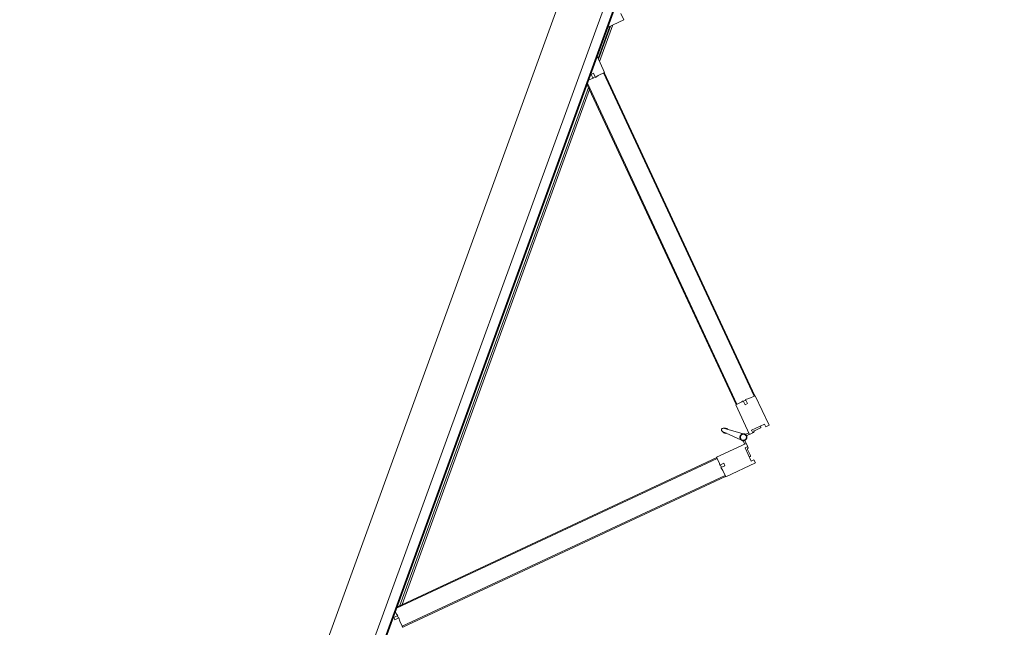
# Model space of a CAD drawing. Header units: inches. Extents: x 424 to 2043, y -237 to 445.
# Tile 134 of 256: x 544.39 to 546.68, y 63.42 to 64.84. Entities that reach past the tile are written whole.
import ezdxf

# ---------------------------------------------------------------- set-up
doc = ezdxf.new("R2010")
doc.units = ezdxf.units.IN
doc.header["$MEASUREMENT"] = 0
doc.layers.add('A-DOOR', color=31, linetype='Continuous', lineweight=9)
doc.styles.get("Standard").update_dxf_attribs({"font": 'arial.ttf'})
doc.dimstyles.new('ISO-25', dxfattribs={"dimtxt": 1.2, "dimasz": 0.5, "dimexe": 0.8, "dimexo": 50, "dimtad": 1, "dimtoh": 1, "dimdec": 1, "dimdsep": 46, "dimtxsty": 'Standard', "dimblk": 'ARCHTICK', "dimcen": 2.5, "dimadec": 0, "dimazin": 0, "dimtfac": 1, "dimtdec": 1, "dimtmove": 0, "dimatfit": 3, "dimldrblk": 'ARCHTICK', "dimfxl": 1, "dimfxlon": 1, "dimarcsym": 0})

# ---------------------------------------------------------------- blocks, each defined once
blk = doc.blocks.new('5-panel_Bi-fold_external_door_10806 - Type 1-V1-زیرزمین')
at = {"layer": 'A-DOOR'}
for p, q in [((-0.1205, 0.6949), (-0.1742, 0.6412)), ((-0.1148, 0.6893), (-0.1205, 0.6949)), ((-0.1198, 0.6843), (-0.1148, 0.6893)), ((-0.0274, 0.6949), (-0.033, 0.6893)), ((-0.033, 0.6893), (-0.0281, 0.6843)), ((0.0264, 0.6412), (-0.0274, 0.6949)), ((-0.0957, 0.6603), (-0.1198, 0.6843)), ((-0.1103, 0.6784), (-0.112, 0.6766)), ((-0.1103, 0.6784), (-0.112, 0.6766)), ((-0.1103, 0.6784), (-0.112, 0.6766)), ((-0.097, 0.6673), (-0.1081, 0.6784)), ((-0.0908, 0.6653), (-0.0957, 0.6603)), ((-0.0909, 0.6651), (-0.0924, 0.6665)), ((-0.0851, 0.6596), (-0.0908, 0.6653)), ((-0.0571, 0.6653), (-0.0627, 0.6596)), ((-0.0521, 0.6603), (-0.0571, 0.6653)), ((-0.0554, 0.6665), (-0.0569, 0.6651)), ((-0.0281, 0.6843), (-0.0521, 0.6603)), ((-0.0397, 0.6784), (-0.0508, 0.6673)), ((-0.0358, 0.6766), (-0.0376, 0.6784)), ((-0.0358, 0.6766), (-0.0376, 0.6784)), ((-0.0358, 0.6766), (-0.0376, 0.6784)), ((-0.1389, 0.6058), (-0.0851, 0.6596)), ((-0.0879, 0.6568), (-0.0837, 0.6525)), ((-0.0797, 0.6539), (-0.0853, 0.6594)), ((-0.0812, 0.645), (-0.0779, 0.598)), ((-0.0699, 0.598), (-0.0666, 0.645)), ((-0.0625, 0.6594), (-0.0681, 0.6539)), ((-0.0674, 0.6531), (-0.0676, 0.6533)), ((-0.0674, 0.6531), (-0.0676, 0.6533)), ((-0.0674, 0.6531), (-0.0676, 0.6533)), ((-0.0674, 0.6531), (-0.0676, 0.6533)), ((-0.0674, 0.6531), (-0.0676, 0.6533)), ((-0.0674, 0.6531), (-0.0676, 0.6533)), ((-0.0674, 0.6531), (-0.0676, 0.6533)), ((-0.0674, 0.6531), (-0.0676, 0.6533)), ((-0.0674, 0.6531), (-0.0676, 0.6533)), ((-0.0642, 0.6525), (-0.0599, 0.6568)), ((-0.0627, 0.6596), (-0.009, 0.6058)), ((-0.7598, 0.0542), (-0.1735, 0.6405)), ((-0.7584, 0.0527), (-0.1721, 0.6391)), ((-0.1742, 0.6412), (-0.1627, 0.6297)), ((-0.1735, 0.6405), (-0.1721, 0.6391)), ((-0.1627, 0.6297), (-0.158, 0.6231)), ((-0.158, 0.6231), (-0.1507, 0.6304)), ((-0.1571, 0.6241), (-0.1528, 0.6198)), ((-0.1464, 0.6262), (-0.1536, 0.6191)), ((-0.1536, 0.6191), (-0.15, 0.617)), ((-0.1507, 0.6304), (-0.1464, 0.6262)), ((-0.0014, 0.6262), (0.0029, 0.6304)), ((0.0057, 0.6191), (-0.0014, 0.6262)), ((0.0022, 0.617), (0.0057, 0.6191)), ((0.0029, 0.6304), (0.0102, 0.6231)), ((0.005, 0.6198), (0.0092, 0.6241)), ((0.0102, 0.6231), (0.0148, 0.6297)), ((0.0148, 0.6297), (0.0264, 0.6412)), ((0.0243, 0.6391), (0.0257, 0.6405)), ((0.0243, 0.6391), (0.6106, 0.0527)), ((0.0257, 0.6405), (0.612, 0.0542)), ((-0.7235, 0.0255), (-0.141, 0.608)), ((-0.7207, 0.0255), (-0.1396, 0.6066)), ((-0.15, 0.617), (-0.1389, 0.6058)), ((-0.141, 0.608), (-0.1396, 0.6066)), ((-0.0796, 0.6023), (-0.0777, 0.597)), ((-0.0796, 0.6023), (-0.0779, 0.598)), ((-0.0777, 0.597), (-0.0796, 0.6023)), ((-0.0777, 0.597), (-0.0778, 0.5974)), ((-0.0701, 0.597), (-0.0683, 0.6023)), ((-0.0683, 0.6023), (-0.0701, 0.597)), ((-0.0701, 0.597), (-0.07, 0.5974)), ((-0.0683, 0.6023), (-0.0699, 0.598)), ((-0.009, 0.6058), (0.0022, 0.617)), ((-0.0083, 0.6066), (-0.0069, 0.608)), ((-0.0083, 0.6066), (0.5728, 0.0255)), ((-0.0069, 0.608), (0.5757, 0.0255)), ((-0.8905, 0.0549), (-0.902, 0.0433)), ((-0.861, 0.0255), (-0.8905, 0.0549)), ((-0.7605, 0.0549), (-0.7899, 0.0255)), ((-0.749, 0.0433), (-0.7605, 0.0549)), ((-0.7584, 0.0527), (-0.7598, 0.0542)), ((0.6127, 0.0549), (0.6012, 0.0433)), ((0.612, 0.0542), (0.6106, 0.0527)), ((2.581, 0.0259), (-2.331, 0.0259)), ((2.581, 0.0237), (-2.331, 0.0237)), ((-0.7803, 0.0351), (-0.8707, 0.0351)), ((-0.8667, 0.0311), (-0.7843, 0.0311)), ((-0.788, 0.0296), (-0.863, 0.0296)), ((-0.7498, 0.0314), (-0.7424, 0.0387)), ((-0.7455, 0.0271), (-0.7498, 0.0314)), ((-0.7424, 0.0387), (-0.749, 0.0433)), ((-0.7384, 0.0342), (-0.7455, 0.0271)), ((-0.7391, 0.0335), (-0.7434, 0.0377)), ((-0.7363, 0.0307), (-0.7384, 0.0342)), ((-0.7311, 0.0255), (-0.7363, 0.0307)), ((-0.715, 0.0311), (0.5672, 0.0311)), ((0.5632, 0.0351), (-0.711, 0.0351)), ((0.5885, 0.0307), (0.5833, 0.0255)), ((0.5906, 0.0342), (0.5885, 0.0307)), ((0.5977, 0.0271), (0.5906, 0.0342)), ((0.5956, 0.0377), (0.5913, 0.0335)), ((0.6012, 0.0433), (0.5946, 0.0387)), ((0.5946, 0.0387), (0.6019, 0.0314)), ((0.6019, 0.0314), (0.5977, 0.0271)), ((-2.331, 0.0016), (2.581, 0.0016)), ((-2.331, -0.1), (2.581, -0.1))]:
    blk.add_line(p, q, dxfattribs=at)
at = {"layer": 'A-DOOR', "flags": 128}
for points in [[(-0.0739, 0.6563), (-0.0742, 0.6563), (-0.0746, 0.6563), (-0.0749, 0.6563), (-0.0752, 0.6562), (-0.0755, 0.6562), (-0.0758, 0.6561), (-0.0761, 0.656), (-0.0764, 0.6559), (-0.0767, 0.6558), (-0.077, 0.6557), (-0.0773, 0.6556), (-0.0776, 0.6554), (-0.0779, 0.6553), (-0.0782, 0.6551), (-0.0784, 0.6549), (-0.0787, 0.6548), (-0.0789, 0.6546), (-0.0792, 0.6544), (-0.0794, 0.6541), (-0.0797, 0.6539), (-0.0799, 0.6537), (-0.0801, 0.6534), (-0.0803, 0.6532), (-0.0805, 0.6529), (-0.0806, 0.6527), (-0.0808, 0.6524), (-0.081, 0.6521), (-0.0811, 0.6518), (-0.0812, 0.6515), (-0.0814, 0.6512), (-0.0815, 0.6509), (-0.0816, 0.6506), (-0.0817, 0.6503), (-0.0817, 0.65), (-0.0818, 0.6497), (-0.0818, 0.6494), (-0.0819, 0.6491), (-0.0819, 0.6487), (-0.0819, 0.6484), (-0.0819, 0.6481), (-0.0819, 0.6478), (-0.0819, 0.6475), (-0.0818, 0.6472), (-0.0818, 0.6468), (-0.0817, 0.6465), (-0.0816, 0.6462), (-0.0815, 0.6459), (-0.0814, 0.6456), (-0.0813, 0.6453), (-0.0812, 0.645), (-0.0811, 0.6447), (-0.0809, 0.6444), (-0.0807, 0.6442), (-0.0806, 0.6439), (-0.0804, 0.6436), (-0.0802, 0.6434), (-0.08, 0.6431), (-0.0798, 0.6429), (-0.0796, 0.6427), (-0.0793, 0.6424), (-0.0791, 0.6422), (-0.0788, 0.642), (-0.0786, 0.6418), (-0.0783, 0.6417), (-0.078, 0.6415), (-0.0778, 0.6413), (-0.0775, 0.6412), (-0.0772, 0.641)], [(-0.0739, 0.6563), (-0.0742, 0.6563), (-0.0746, 0.6563), (-0.0749, 0.6563), (-0.0752, 0.6562), (-0.0755, 0.6562), (-0.0758, 0.6561), (-0.0761, 0.656), (-0.0764, 0.6559), (-0.0767, 0.6558), (-0.077, 0.6557), (-0.0773, 0.6556), (-0.0776, 0.6554), (-0.0779, 0.6553), (-0.0782, 0.6551), (-0.0784, 0.6549), (-0.0787, 0.6548), (-0.0789, 0.6546), (-0.0792, 0.6544), (-0.0794, 0.6541), (-0.0797, 0.6539), (-0.0799, 0.6537), (-0.0801, 0.6534), (-0.0803, 0.6532), (-0.0805, 0.6529), (-0.0806, 0.6527), (-0.0808, 0.6524), (-0.081, 0.6521), (-0.0811, 0.6518), (-0.0812, 0.6515), (-0.0814, 0.6512), (-0.0815, 0.6509), (-0.0816, 0.6506), (-0.0817, 0.6503), (-0.0817, 0.65), (-0.0818, 0.6497), (-0.0818, 0.6494), (-0.0819, 0.6491), (-0.0819, 0.6487), (-0.0819, 0.6484), (-0.0819, 0.6481), (-0.0819, 0.6478), (-0.0819, 0.6475), (-0.0818, 0.6472), (-0.0818, 0.6468), (-0.0817, 0.6465), (-0.0816, 0.6462), (-0.0815, 0.6459), (-0.0814, 0.6456), (-0.0813, 0.6453), (-0.0812, 0.645), (-0.0811, 0.6447), (-0.0809, 0.6444), (-0.0807, 0.6442), (-0.0806, 0.6439), (-0.0804, 0.6436), (-0.0802, 0.6434), (-0.08, 0.6431), (-0.0798, 0.6429), (-0.0796, 0.6427), (-0.0793, 0.6424), (-0.0791, 0.6422), (-0.0788, 0.642), (-0.0786, 0.6418), (-0.0783, 0.6417), (-0.078, 0.6415), (-0.0778, 0.6413), (-0.0775, 0.6412), (-0.0772, 0.641), (-0.0769, 0.6409), (-0.0766, 0.6408), (-0.0763, 0.6407), (-0.076, 0.6406), (-0.0757, 0.6405), (-0.0754, 0.6405), (-0.075, 0.6404), (-0.0747, 0.6404), (-0.0744, 0.6404), (-0.0741, 0.6403), (-0.0739, 0.6403)], [(-0.0739, 0.6563), (-0.0742, 0.6563), (-0.0746, 0.6563), (-0.0749, 0.6563), (-0.0752, 0.6562), (-0.0755, 0.6562), (-0.0758, 0.6561), (-0.0761, 0.656), (-0.0764, 0.6559), (-0.0767, 0.6558), (-0.077, 0.6557), (-0.0773, 0.6556), (-0.0776, 0.6554), (-0.0779, 0.6553), (-0.0782, 0.6551), (-0.0784, 0.6549), (-0.0787, 0.6548), (-0.0789, 0.6546), (-0.0792, 0.6544), (-0.0794, 0.6541), (-0.0797, 0.6539), (-0.0799, 0.6537), (-0.0801, 0.6534), (-0.0803, 0.6532), (-0.0805, 0.6529), (-0.0806, 0.6527), (-0.0808, 0.6524), (-0.081, 0.6521), (-0.0811, 0.6518), (-0.0812, 0.6515), (-0.0814, 0.6512), (-0.0815, 0.6509), (-0.0816, 0.6506), (-0.0817, 0.6503), (-0.0817, 0.65), (-0.0818, 0.6497), (-0.0818, 0.6494), (-0.0819, 0.6491), (-0.0819, 0.6487), (-0.0819, 0.6484), (-0.0819, 0.6481), (-0.0819, 0.6478), (-0.0819, 0.6475), (-0.0818, 0.6472), (-0.0818, 0.6468), (-0.0817, 0.6465), (-0.0816, 0.6462), (-0.0815, 0.6459), (-0.0814, 0.6456), (-0.0813, 0.6453), (-0.0812, 0.645), (-0.0811, 0.6447), (-0.0809, 0.6444), (-0.0807, 0.6442), (-0.0806, 0.6439), (-0.0804, 0.6436), (-0.0802, 0.6434), (-0.08, 0.6431), (-0.0798, 0.6429), (-0.0796, 0.6427), (-0.0793, 0.6424), (-0.0791, 0.6422), (-0.0788, 0.642), (-0.0786, 0.6418), (-0.0783, 0.6417), (-0.078, 0.6415), (-0.0778, 0.6413), (-0.0775, 0.6412), (-0.0772, 0.641)], [(-0.0739, 0.6563), (-0.0742, 0.6563), (-0.0746, 0.6563), (-0.0749, 0.6563), (-0.0752, 0.6562), (-0.0755, 0.6562), (-0.0758, 0.6561), (-0.0761, 0.656), (-0.0764, 0.6559), (-0.0767, 0.6558), (-0.077, 0.6557), (-0.0773, 0.6556), (-0.0776, 0.6554), (-0.0779, 0.6553), (-0.0782, 0.6551), (-0.0784, 0.6549), (-0.0787, 0.6548), (-0.0789, 0.6546), (-0.0792, 0.6544), (-0.0794, 0.6541), (-0.0797, 0.6539), (-0.0799, 0.6537), (-0.0801, 0.6534), (-0.0803, 0.6532), (-0.0805, 0.6529), (-0.0806, 0.6527), (-0.0808, 0.6524), (-0.081, 0.6521), (-0.0811, 0.6518), (-0.0812, 0.6515), (-0.0814, 0.6512), (-0.0815, 0.6509), (-0.0816, 0.6506), (-0.0817, 0.6503), (-0.0817, 0.65), (-0.0818, 0.6497), (-0.0818, 0.6494), (-0.0819, 0.6491), (-0.0819, 0.6487), (-0.0819, 0.6484), (-0.0819, 0.6481), (-0.0819, 0.6478), (-0.0819, 0.6475), (-0.0818, 0.6472), (-0.0818, 0.6468), (-0.0817, 0.6465), (-0.0816, 0.6462), (-0.0815, 0.6459), (-0.0814, 0.6456), (-0.0813, 0.6453), (-0.0812, 0.645), (-0.0811, 0.6447), (-0.0809, 0.6444), (-0.0807, 0.6442), (-0.0806, 0.6439), (-0.0804, 0.6436), (-0.0802, 0.6434), (-0.08, 0.6431), (-0.0798, 0.6429), (-0.0796, 0.6427), (-0.0793, 0.6424), (-0.0791, 0.6422), (-0.0788, 0.642), (-0.0786, 0.6418), (-0.0783, 0.6417), (-0.078, 0.6415), (-0.0778, 0.6413), (-0.0775, 0.6412), (-0.0772, 0.641)], [(-0.0739, 0.6563), (-0.0742, 0.6563), (-0.0746, 0.6563), (-0.0749, 0.6563), (-0.0752, 0.6562), (-0.0755, 0.6562), (-0.0758, 0.6561), (-0.0761, 0.656), (-0.0764, 0.6559), (-0.0767, 0.6558), (-0.077, 0.6557), (-0.0773, 0.6556), (-0.0776, 0.6554), (-0.0779, 0.6553), (-0.0782, 0.6551), (-0.0784, 0.6549), (-0.0787, 0.6548), (-0.0789, 0.6546), (-0.0792, 0.6544), (-0.0794, 0.6541), (-0.0797, 0.6539), (-0.0799, 0.6537), (-0.0801, 0.6534), (-0.0803, 0.6532), (-0.0805, 0.6529), (-0.0806, 0.6527), (-0.0808, 0.6524), (-0.081, 0.6521), (-0.0811, 0.6518), (-0.0812, 0.6515), (-0.0814, 0.6512), (-0.0815, 0.6509), (-0.0816, 0.6506), (-0.0817, 0.6503), (-0.0817, 0.65), (-0.0818, 0.6497), (-0.0818, 0.6494), (-0.0819, 0.6491), (-0.0819, 0.6487), (-0.0819, 0.6484), (-0.0819, 0.6481), (-0.0819, 0.6478), (-0.0819, 0.6475), (-0.0818, 0.6472), (-0.0818, 0.6468), (-0.0817, 0.6465), (-0.0816, 0.6462), (-0.0815, 0.6459), (-0.0814, 0.6456), (-0.0813, 0.6453), (-0.0812, 0.645), (-0.0811, 0.6447), (-0.0809, 0.6444), (-0.0807, 0.6442), (-0.0806, 0.6439), (-0.0804, 0.6436), (-0.0802, 0.6434), (-0.08, 0.6431), (-0.0798, 0.6429), (-0.0796, 0.6427), (-0.0793, 0.6424), (-0.0791, 0.6422), (-0.0788, 0.642), (-0.0786, 0.6418), (-0.0783, 0.6417), (-0.078, 0.6415), (-0.0778, 0.6413), (-0.0775, 0.6412), (-0.0772, 0.641)], [(-0.0808, 0.6524), (-0.081, 0.6521), (-0.0811, 0.6518), (-0.0812, 0.6515), (-0.0814, 0.6512), (-0.0815, 0.6509), (-0.0816, 0.6506), (-0.0817, 0.6503), (-0.0817, 0.65), (-0.0818, 0.6497), (-0.0818, 0.6494), (-0.0819, 0.6491), (-0.0819, 0.6487), (-0.0819, 0.6484), (-0.0819, 0.6481), (-0.0819, 0.6478), (-0.0819, 0.6475), (-0.0818, 0.6472), (-0.0818, 0.6468), (-0.0817, 0.6465), (-0.0816, 0.6462), (-0.0815, 0.6459), (-0.0814, 0.6456), (-0.0813, 0.6453)], [(-0.081, 0.6521), (-0.0811, 0.6518), (-0.0812, 0.6515), (-0.0814, 0.6512), (-0.0815, 0.6509), (-0.0816, 0.6506), (-0.0817, 0.6503), (-0.0817, 0.65), (-0.0818, 0.6497), (-0.0818, 0.6494), (-0.0819, 0.6491), (-0.0819, 0.6487), (-0.0819, 0.6484), (-0.0819, 0.6481), (-0.0819, 0.6478), (-0.0819, 0.6475), (-0.0818, 0.6472), (-0.0818, 0.6468), (-0.0817, 0.6465), (-0.0816, 0.6462), (-0.0815, 0.6459), (-0.0814, 0.6456), (-0.0813, 0.6453)], [(-0.081, 0.6521), (-0.0811, 0.6518), (-0.0812, 0.6515), (-0.0814, 0.6512), (-0.0815, 0.6509), (-0.0816, 0.6506), (-0.0817, 0.6503), (-0.0817, 0.65), (-0.0818, 0.6497), (-0.0818, 0.6494), (-0.0819, 0.6491), (-0.0819, 0.6487), (-0.0819, 0.6484), (-0.0819, 0.6481), (-0.0819, 0.6478), (-0.0819, 0.6475), (-0.0818, 0.6472), (-0.0818, 0.6468), (-0.0817, 0.6465), (-0.0816, 0.6462), (-0.0815, 0.6459), (-0.0814, 0.6456), (-0.0813, 0.6453)], [(-0.081, 0.6521), (-0.0811, 0.6518), (-0.0812, 0.6515), (-0.0814, 0.6512), (-0.0815, 0.6509), (-0.0816, 0.6506), (-0.0817, 0.6503), (-0.0817, 0.65), (-0.0818, 0.6497), (-0.0818, 0.6494), (-0.0819, 0.6491), (-0.0819, 0.6487), (-0.0819, 0.6484), (-0.0819, 0.6481), (-0.0819, 0.6478), (-0.0819, 0.6475), (-0.0818, 0.6472), (-0.0818, 0.6468), (-0.0817, 0.6465), (-0.0816, 0.6462), (-0.0815, 0.6459), (-0.0814, 0.6456), (-0.0813, 0.6453)], [(-0.081, 0.6521), (-0.0811, 0.6518), (-0.0812, 0.6515), (-0.0814, 0.6512), (-0.0815, 0.6509), (-0.0816, 0.6506), (-0.0817, 0.6503), (-0.0817, 0.65), (-0.0818, 0.6497), (-0.0818, 0.6494), (-0.0819, 0.6491), (-0.0819, 0.6487), (-0.0819, 0.6484), (-0.0819, 0.6481), (-0.0819, 0.6478), (-0.0819, 0.6475), (-0.0818, 0.6472), (-0.0818, 0.6468), (-0.0817, 0.6465), (-0.0816, 0.6462), (-0.0815, 0.6459), (-0.0814, 0.6456), (-0.0813, 0.6453)], [(-0.081, 0.6521), (-0.0811, 0.6518), (-0.0812, 0.6515), (-0.0814, 0.6512), (-0.0815, 0.6509), (-0.0816, 0.6506), (-0.0817, 0.6503), (-0.0817, 0.65), (-0.0818, 0.6497), (-0.0818, 0.6494), (-0.0819, 0.6491), (-0.0819, 0.6487), (-0.0819, 0.6484), (-0.0819, 0.6481), (-0.0819, 0.6478), (-0.0819, 0.6475), (-0.0818, 0.6472), (-0.0818, 0.6468), (-0.0817, 0.6465), (-0.0816, 0.6462), (-0.0815, 0.6459), (-0.0814, 0.6456), (-0.0813, 0.6453)], [(-0.081, 0.6521), (-0.0811, 0.6518), (-0.0812, 0.6515), (-0.0814, 0.6512), (-0.0815, 0.6509), (-0.0816, 0.6506), (-0.0817, 0.6503), (-0.0817, 0.65), (-0.0818, 0.6497), (-0.0818, 0.6494), (-0.0819, 0.6491), (-0.0819, 0.6487), (-0.0819, 0.6484), (-0.0819, 0.6481), (-0.0819, 0.6478), (-0.0819, 0.6475), (-0.0818, 0.6472), (-0.0818, 0.6468), (-0.0817, 0.6465), (-0.0816, 0.6462), (-0.0815, 0.6459), (-0.0814, 0.6456), (-0.0813, 0.6453)], [(-0.081, 0.6521), (-0.0811, 0.6518), (-0.0812, 0.6515), (-0.0814, 0.6512), (-0.0815, 0.6509), (-0.0816, 0.6506), (-0.0817, 0.6503), (-0.0817, 0.65), (-0.0818, 0.6497), (-0.0818, 0.6494), (-0.0819, 0.6491), (-0.0819, 0.6487), (-0.0819, 0.6484), (-0.0819, 0.6481), (-0.0819, 0.6478), (-0.0819, 0.6475), (-0.0818, 0.6472), (-0.0818, 0.6468), (-0.0817, 0.6465), (-0.0816, 0.6462), (-0.0815, 0.6459), (-0.0814, 0.6456), (-0.0813, 0.6453)], [(-0.081, 0.6521), (-0.0811, 0.6518), (-0.0812, 0.6515), (-0.0814, 0.6512), (-0.0815, 0.6509), (-0.0816, 0.6506), (-0.0817, 0.6503), (-0.0817, 0.65), (-0.0818, 0.6497), (-0.0818, 0.6494), (-0.0819, 0.6491), (-0.0819, 0.6487), (-0.0819, 0.6484), (-0.0819, 0.6481), (-0.0819, 0.6478), (-0.0819, 0.6475), (-0.0818, 0.6472), (-0.0818, 0.6468), (-0.0817, 0.6465), (-0.0816, 0.6462), (-0.0815, 0.6459), (-0.0814, 0.6456), (-0.0813, 0.6453)], [(-0.0742, 0.6563), (-0.0746, 0.6563), (-0.0749, 0.6563), (-0.0752, 0.6562), (-0.0755, 0.6562), (-0.0758, 0.6561), (-0.0761, 0.656), (-0.0764, 0.6559), (-0.0767, 0.6558), (-0.077, 0.6557), (-0.0773, 0.6556), (-0.0776, 0.6554), (-0.0779, 0.6553), (-0.0782, 0.6551), (-0.0784, 0.6549), (-0.0787, 0.6548), (-0.0789, 0.6546), (-0.0792, 0.6544), (-0.0794, 0.6541), (-0.0797, 0.6539), (-0.0799, 0.6537), (-0.0801, 0.6534), (-0.0803, 0.6532), (-0.0805, 0.6529)], [(-0.0742, 0.6563), (-0.0746, 0.6563), (-0.0749, 0.6563), (-0.0752, 0.6562), (-0.0755, 0.6562), (-0.0758, 0.6561), (-0.0761, 0.656), (-0.0764, 0.6559), (-0.0767, 0.6558), (-0.077, 0.6557), (-0.0773, 0.6556), (-0.0776, 0.6554), (-0.0779, 0.6553), (-0.0782, 0.6551), (-0.0784, 0.6549), (-0.0787, 0.6548), (-0.0789, 0.6546), (-0.0792, 0.6544), (-0.0794, 0.6541), (-0.0797, 0.6539), (-0.0799, 0.6537), (-0.0801, 0.6534), (-0.0803, 0.6532), (-0.0805, 0.6529)], [(-0.0742, 0.6563), (-0.0746, 0.6563), (-0.0749, 0.6563), (-0.0752, 0.6562), (-0.0755, 0.6562), (-0.0758, 0.6561), (-0.0761, 0.656), (-0.0764, 0.6559), (-0.0767, 0.6558), (-0.077, 0.6557), (-0.0773, 0.6556), (-0.0776, 0.6554), (-0.0779, 0.6553), (-0.0782, 0.6551), (-0.0784, 0.6549), (-0.0787, 0.6548), (-0.0789, 0.6546), (-0.0792, 0.6544), (-0.0794, 0.6541), (-0.0797, 0.6539), (-0.0799, 0.6537), (-0.0801, 0.6534), (-0.0803, 0.6532), (-0.0805, 0.6529)], [(-0.0742, 0.6563), (-0.0746, 0.6563), (-0.0749, 0.6563), (-0.0752, 0.6562), (-0.0755, 0.6562), (-0.0758, 0.6561), (-0.0761, 0.656), (-0.0764, 0.6559), (-0.0767, 0.6558), (-0.077, 0.6557), (-0.0773, 0.6556), (-0.0776, 0.6554), (-0.0779, 0.6553), (-0.0782, 0.6551), (-0.0784, 0.6549), (-0.0787, 0.6548), (-0.0789, 0.6546), (-0.0792, 0.6544), (-0.0794, 0.6541), (-0.0797, 0.6539), (-0.0799, 0.6537), (-0.0801, 0.6534), (-0.0803, 0.6532), (-0.0805, 0.6529)], [(-0.0742, 0.6563), (-0.0746, 0.6563), (-0.0749, 0.6563), (-0.0752, 0.6562), (-0.0755, 0.6562), (-0.0758, 0.6561), (-0.0761, 0.656), (-0.0764, 0.6559), (-0.0767, 0.6558), (-0.077, 0.6557), (-0.0773, 0.6556), (-0.0776, 0.6554), (-0.0779, 0.6553), (-0.0782, 0.6551), (-0.0784, 0.6549), (-0.0787, 0.6548), (-0.0789, 0.6546), (-0.0792, 0.6544), (-0.0794, 0.6541), (-0.0797, 0.6539), (-0.0799, 0.6537), (-0.0801, 0.6534), (-0.0803, 0.6532), (-0.0805, 0.6529)], [(-0.0742, 0.6563), (-0.0746, 0.6563), (-0.0749, 0.6563), (-0.0752, 0.6562), (-0.0755, 0.6562), (-0.0758, 0.6561), (-0.0761, 0.656), (-0.0764, 0.6559), (-0.0767, 0.6558), (-0.077, 0.6557), (-0.0773, 0.6556), (-0.0776, 0.6554), (-0.0779, 0.6553), (-0.0782, 0.6551), (-0.0784, 0.6549), (-0.0787, 0.6548), (-0.0789, 0.6546), (-0.0792, 0.6544), (-0.0794, 0.6541), (-0.0797, 0.6539), (-0.0799, 0.6537), (-0.0801, 0.6534), (-0.0803, 0.6532), (-0.0805, 0.6529)], [(-0.0742, 0.6563), (-0.0746, 0.6563), (-0.0749, 0.6563), (-0.0752, 0.6562), (-0.0755, 0.6562), (-0.0758, 0.6561), (-0.0761, 0.656), (-0.0764, 0.6559), (-0.0767, 0.6558), (-0.077, 0.6557), (-0.0773, 0.6556), (-0.0776, 0.6554), (-0.0779, 0.6553), (-0.0782, 0.6551), (-0.0784, 0.6549), (-0.0787, 0.6548), (-0.0789, 0.6546), (-0.0792, 0.6544), (-0.0794, 0.6541), (-0.0797, 0.6539), (-0.0799, 0.6537), (-0.0801, 0.6534), (-0.0803, 0.6532), (-0.0805, 0.6529)], [(-0.0742, 0.6563), (-0.0746, 0.6563), (-0.0749, 0.6563), (-0.0752, 0.6562), (-0.0755, 0.6562), (-0.0758, 0.6561), (-0.0761, 0.656), (-0.0764, 0.6559), (-0.0767, 0.6558), (-0.077, 0.6557), (-0.0773, 0.6556), (-0.0776, 0.6554), (-0.0779, 0.6553), (-0.0782, 0.6551), (-0.0784, 0.6549), (-0.0787, 0.6548), (-0.0789, 0.6546), (-0.0792, 0.6544), (-0.0794, 0.6541), (-0.0797, 0.6539), (-0.0799, 0.6537), (-0.0801, 0.6534), (-0.0803, 0.6532), (-0.0805, 0.6529)], [(-0.0742, 0.6563), (-0.0746, 0.6563), (-0.0749, 0.6563), (-0.0752, 0.6562), (-0.0755, 0.6562), (-0.0758, 0.6561), (-0.0761, 0.656), (-0.0764, 0.6559), (-0.0767, 0.6558), (-0.077, 0.6557), (-0.0773, 0.6556), (-0.0776, 0.6554), (-0.0779, 0.6553), (-0.0782, 0.6551), (-0.0784, 0.6549), (-0.0787, 0.6548), (-0.0789, 0.6546), (-0.0792, 0.6544), (-0.0794, 0.6541), (-0.0797, 0.6539), (-0.0799, 0.6537), (-0.0801, 0.6534), (-0.0803, 0.6532), (-0.0805, 0.6529)], [(-0.0681, 0.6538), (-0.0683, 0.654), (-0.0685, 0.6542), (-0.0688, 0.6545), (-0.069, 0.6547), (-0.0693, 0.6548), (-0.0695, 0.655), (-0.0698, 0.6552), (-0.0701, 0.6554), (-0.0704, 0.6555), (-0.0706, 0.6556), (-0.0709, 0.6558), (-0.0712, 0.6559), (-0.0715, 0.656), (-0.0718, 0.6561), (-0.0722, 0.6561), (-0.0725, 0.6562), (-0.0728, 0.6563), (-0.0731, 0.6563), (-0.0734, 0.6563), (-0.0737, 0.6563), (-0.0739, 0.6563)], [(-0.0739, 0.6403), (-0.0736, 0.6403), (-0.0733, 0.6404), (-0.073, 0.6404), (-0.0726, 0.6404), (-0.0723, 0.6405), (-0.072, 0.6406), (-0.0717, 0.6407), (-0.0714, 0.6407), (-0.0711, 0.6409), (-0.0708, 0.641), (-0.0705, 0.6411), (-0.0702, 0.6412), (-0.0699, 0.6414), (-0.0697, 0.6416), (-0.0694, 0.6417), (-0.0691, 0.6419), (-0.0689, 0.6421), (-0.0686, 0.6423), (-0.0684, 0.6425), (-0.0682, 0.6428), (-0.068, 0.643), (-0.0677, 0.6432), (-0.0676, 0.6435), (-0.0674, 0.6438), (-0.0672, 0.644), (-0.067, 0.6443), (-0.0669, 0.6446), (-0.0667, 0.6449), (-0.0666, 0.6451), (-0.0665, 0.6454), (-0.0663, 0.6457), (-0.0663, 0.646), (-0.0662, 0.6464), (-0.0661, 0.6467), (-0.066, 0.647), (-0.066, 0.6473), (-0.0659, 0.6476), (-0.0659, 0.6479), (-0.0659, 0.6483), (-0.0659, 0.6486), (-0.0659, 0.6489), (-0.066, 0.6492), (-0.066, 0.6495), (-0.0661, 0.6498), (-0.0661, 0.6502), (-0.0662, 0.6505), (-0.0663, 0.6508), (-0.0664, 0.6511), (-0.0665, 0.6514), (-0.0666, 0.6517), (-0.0668, 0.652), (-0.0669, 0.6522), (-0.0671, 0.6525), (-0.0673, 0.6528), (-0.0674, 0.6531), (-0.0676, 0.6533), (-0.0678, 0.6536), (-0.0681, 0.6538), (-0.0683, 0.654), (-0.0685, 0.6542), (-0.0688, 0.6545), (-0.069, 0.6547), (-0.0693, 0.6548), (-0.0695, 0.655), (-0.0698, 0.6552), (-0.0701, 0.6554), (-0.0704, 0.6555), (-0.0706, 0.6556), (-0.0709, 0.6558), (-0.0712, 0.6559), (-0.0715, 0.656), (-0.0718, 0.6561), (-0.0722, 0.6561), (-0.0725, 0.6562), (-0.0728, 0.6563), (-0.0731, 0.6563), (-0.0734, 0.6563), (-0.0737, 0.6563), (-0.0739, 0.6563)], [(-0.0681, 0.6538), (-0.0683, 0.654), (-0.0685, 0.6542), (-0.0688, 0.6545), (-0.069, 0.6547), (-0.0693, 0.6548), (-0.0695, 0.655), (-0.0698, 0.6552), (-0.0701, 0.6554), (-0.0704, 0.6555), (-0.0706, 0.6556), (-0.0709, 0.6558), (-0.0712, 0.6559), (-0.0715, 0.656), (-0.0718, 0.6561), (-0.0722, 0.6561), (-0.0725, 0.6562), (-0.0728, 0.6563), (-0.0731, 0.6563), (-0.0734, 0.6563), (-0.0737, 0.6563), (-0.0739, 0.6563)], [(-0.0681, 0.6538), (-0.0683, 0.654), (-0.0685, 0.6542), (-0.0688, 0.6545), (-0.069, 0.6547), (-0.0693, 0.6548), (-0.0695, 0.655), (-0.0698, 0.6552), (-0.0701, 0.6554), (-0.0704, 0.6555), (-0.0706, 0.6556), (-0.0709, 0.6558), (-0.0712, 0.6559), (-0.0715, 0.656), (-0.0718, 0.6561), (-0.0722, 0.6561), (-0.0725, 0.6562), (-0.0728, 0.6563), (-0.0731, 0.6563), (-0.0734, 0.6563), (-0.0737, 0.6563), (-0.0739, 0.6563)], [(-0.0681, 0.6538), (-0.0683, 0.654), (-0.0685, 0.6542), (-0.0688, 0.6545), (-0.069, 0.6547), (-0.0693, 0.6548), (-0.0695, 0.655), (-0.0698, 0.6552), (-0.0701, 0.6554), (-0.0704, 0.6555), (-0.0706, 0.6556), (-0.0709, 0.6558), (-0.0712, 0.6559), (-0.0715, 0.656), (-0.0718, 0.6561), (-0.0722, 0.6561), (-0.0725, 0.6562), (-0.0728, 0.6563), (-0.0731, 0.6563), (-0.0734, 0.6563), (-0.0737, 0.6563), (-0.0739, 0.6563)], [(-0.0739, 0.6403), (-0.0736, 0.6403), (-0.0733, 0.6404), (-0.073, 0.6404), (-0.0726, 0.6404), (-0.0723, 0.6405), (-0.072, 0.6406), (-0.0717, 0.6407), (-0.0714, 0.6407), (-0.0711, 0.6409), (-0.0708, 0.641), (-0.0705, 0.6411), (-0.0702, 0.6412), (-0.0699, 0.6414), (-0.0697, 0.6416), (-0.0694, 0.6417), (-0.0691, 0.6419), (-0.0689, 0.6421), (-0.0686, 0.6423), (-0.0684, 0.6425), (-0.0682, 0.6428), (-0.068, 0.643), (-0.0677, 0.6432), (-0.0676, 0.6435), (-0.0674, 0.6438), (-0.0672, 0.644), (-0.067, 0.6443), (-0.0669, 0.6446), (-0.0667, 0.6449), (-0.0666, 0.6451), (-0.0665, 0.6454), (-0.0663, 0.6457), (-0.0663, 0.646), (-0.0662, 0.6464), (-0.0661, 0.6467), (-0.066, 0.647), (-0.066, 0.6473), (-0.0659, 0.6476), (-0.0659, 0.6479), (-0.0659, 0.6483), (-0.0659, 0.6486), (-0.0659, 0.6489), (-0.066, 0.6492), (-0.066, 0.6495), (-0.0661, 0.6498), (-0.0661, 0.6502), (-0.0662, 0.6505), (-0.0663, 0.6508), (-0.0664, 0.6511), (-0.0665, 0.6514), (-0.0666, 0.6517), (-0.0668, 0.652), (-0.0669, 0.6522), (-0.0671, 0.6525), (-0.0673, 0.6528), (-0.0674, 0.6531), (-0.0676, 0.6533)], [(-0.0739, 0.6403), (-0.0736, 0.6403), (-0.0733, 0.6404), (-0.073, 0.6404), (-0.0726, 0.6404), (-0.0723, 0.6405), (-0.072, 0.6406), (-0.0717, 0.6407), (-0.0714, 0.6407), (-0.0711, 0.6409), (-0.0708, 0.641), (-0.0705, 0.6411), (-0.0702, 0.6412), (-0.0699, 0.6414), (-0.0697, 0.6416), (-0.0694, 0.6417), (-0.0691, 0.6419), (-0.0689, 0.6421), (-0.0686, 0.6423), (-0.0684, 0.6425), (-0.0682, 0.6428), (-0.068, 0.643), (-0.0677, 0.6432), (-0.0676, 0.6435), (-0.0674, 0.6438), (-0.0672, 0.644), (-0.067, 0.6443), (-0.0669, 0.6446), (-0.0667, 0.6449), (-0.0666, 0.6451), (-0.0665, 0.6454), (-0.0663, 0.6457), (-0.0663, 0.646), (-0.0662, 0.6464), (-0.0661, 0.6467), (-0.066, 0.647), (-0.066, 0.6473), (-0.0659, 0.6476), (-0.0659, 0.6479), (-0.0659, 0.6483), (-0.0659, 0.6486), (-0.0659, 0.6489), (-0.066, 0.6492), (-0.066, 0.6495), (-0.0661, 0.6498), (-0.0661, 0.6502), (-0.0662, 0.6505), (-0.0663, 0.6508), (-0.0664, 0.6511), (-0.0665, 0.6514), (-0.0666, 0.6517), (-0.0668, 0.652), (-0.0669, 0.6522), (-0.0671, 0.6525), (-0.0673, 0.6528), (-0.0674, 0.6531), (-0.0676, 0.6533)], [(-0.0739, 0.6403), (-0.0736, 0.6403), (-0.0733, 0.6404), (-0.073, 0.6404), (-0.0726, 0.6404), (-0.0723, 0.6405), (-0.072, 0.6406), (-0.0717, 0.6407), (-0.0714, 0.6407), (-0.0711, 0.6409), (-0.0708, 0.641), (-0.0705, 0.6411), (-0.0702, 0.6412), (-0.0699, 0.6414), (-0.0697, 0.6416), (-0.0694, 0.6417), (-0.0691, 0.6419), (-0.0689, 0.6421), (-0.0686, 0.6423), (-0.0684, 0.6425), (-0.0682, 0.6428), (-0.068, 0.643), (-0.0677, 0.6432), (-0.0676, 0.6435), (-0.0674, 0.6438), (-0.0672, 0.644), (-0.067, 0.6443), (-0.0669, 0.6446), (-0.0667, 0.6449), (-0.0666, 0.6451), (-0.0665, 0.6454), (-0.0663, 0.6457), (-0.0663, 0.646), (-0.0662, 0.6464), (-0.0661, 0.6467), (-0.066, 0.647), (-0.066, 0.6473), (-0.0659, 0.6476), (-0.0659, 0.6479), (-0.0659, 0.6483), (-0.0659, 0.6486), (-0.0659, 0.6489), (-0.066, 0.6492), (-0.066, 0.6495), (-0.0661, 0.6498), (-0.0661, 0.6502), (-0.0662, 0.6505), (-0.0663, 0.6508), (-0.0664, 0.6511), (-0.0665, 0.6514), (-0.0666, 0.6517), (-0.0668, 0.652), (-0.0669, 0.6522), (-0.0671, 0.6525), (-0.0673, 0.6528), (-0.0674, 0.6531), (-0.0676, 0.6533)], [(-0.0739, 0.6403), (-0.0736, 0.6403), (-0.0733, 0.6404), (-0.073, 0.6404), (-0.0726, 0.6404), (-0.0723, 0.6405), (-0.072, 0.6406), (-0.0717, 0.6407), (-0.0714, 0.6407), (-0.0711, 0.6409), (-0.0708, 0.641), (-0.0705, 0.6411), (-0.0702, 0.6412), (-0.0699, 0.6414), (-0.0697, 0.6416), (-0.0694, 0.6417), (-0.0691, 0.6419), (-0.0689, 0.6421), (-0.0686, 0.6423), (-0.0684, 0.6425), (-0.0682, 0.6428), (-0.068, 0.643), (-0.0677, 0.6432), (-0.0676, 0.6435), (-0.0674, 0.6438), (-0.0672, 0.644), (-0.067, 0.6443), (-0.0669, 0.6446), (-0.0667, 0.6449), (-0.0666, 0.6451), (-0.0665, 0.6454), (-0.0663, 0.6457), (-0.0663, 0.646), (-0.0662, 0.6464), (-0.0661, 0.6467), (-0.066, 0.647), (-0.066, 0.6473), (-0.0659, 0.6476), (-0.0659, 0.6479), (-0.0659, 0.6483), (-0.0659, 0.6486), (-0.0659, 0.6489), (-0.066, 0.6492), (-0.066, 0.6495), (-0.0661, 0.6498), (-0.0661, 0.6502), (-0.0662, 0.6505), (-0.0663, 0.6508), (-0.0664, 0.6511), (-0.0665, 0.6514), (-0.0666, 0.6517), (-0.0668, 0.652), (-0.0669, 0.6522), (-0.0671, 0.6525), (-0.0673, 0.6528), (-0.0674, 0.6531), (-0.0676, 0.6533)], [(-0.0709, 0.6558), (-0.0712, 0.6559), (-0.0715, 0.656), (-0.0718, 0.6561), (-0.0722, 0.6561), (-0.0725, 0.6562), (-0.0728, 0.6563), (-0.0731, 0.6563), (-0.0734, 0.6563)], [(-0.0709, 0.6558), (-0.0712, 0.6559), (-0.0715, 0.656), (-0.0718, 0.6561), (-0.0722, 0.6561), (-0.0725, 0.6562), (-0.0728, 0.6563), (-0.0731, 0.6563), (-0.0734, 0.6563)], [(-0.0709, 0.6558), (-0.0712, 0.6559), (-0.0715, 0.656), (-0.0718, 0.6561), (-0.0722, 0.6561), (-0.0725, 0.6562), (-0.0728, 0.6563), (-0.0731, 0.6563), (-0.0734, 0.6563)], [(-0.0709, 0.6558), (-0.0712, 0.6559), (-0.0715, 0.656), (-0.0718, 0.6561), (-0.0722, 0.6561), (-0.0725, 0.6562), (-0.0728, 0.6563), (-0.0731, 0.6563), (-0.0734, 0.6563)], [(-0.0709, 0.6558), (-0.0712, 0.6559), (-0.0715, 0.656), (-0.0718, 0.6561), (-0.0722, 0.6561), (-0.0725, 0.6562), (-0.0728, 0.6563), (-0.0731, 0.6563), (-0.0734, 0.6563)], [(-0.0709, 0.6558), (-0.0712, 0.6559), (-0.0715, 0.656), (-0.0718, 0.6561), (-0.0722, 0.6561), (-0.0725, 0.6562), (-0.0728, 0.6563), (-0.0731, 0.6563), (-0.0734, 0.6563)], [(-0.0709, 0.6558), (-0.0712, 0.6559), (-0.0715, 0.656), (-0.0718, 0.6561), (-0.0722, 0.6561), (-0.0725, 0.6562), (-0.0728, 0.6563), (-0.0731, 0.6563), (-0.0734, 0.6563)], [(-0.0709, 0.6558), (-0.0712, 0.6559), (-0.0715, 0.656), (-0.0718, 0.6561), (-0.0722, 0.6561), (-0.0725, 0.6562), (-0.0728, 0.6563), (-0.0731, 0.6563), (-0.0734, 0.6563)], [(-0.0709, 0.6558), (-0.0712, 0.6559), (-0.0715, 0.656), (-0.0718, 0.6561), (-0.0722, 0.6561), (-0.0725, 0.6562), (-0.0728, 0.6563), (-0.0731, 0.6563), (-0.0734, 0.6563)], [(-0.0681, 0.6538), (-0.0683, 0.654), (-0.0685, 0.6542), (-0.0688, 0.6545), (-0.069, 0.6547), (-0.0693, 0.6548), (-0.0695, 0.655), (-0.0698, 0.6552), (-0.0701, 0.6554), (-0.0704, 0.6555), (-0.0706, 0.6556)], [(-0.0681, 0.6538), (-0.0683, 0.654), (-0.0685, 0.6542), (-0.0688, 0.6545), (-0.069, 0.6547), (-0.0693, 0.6548), (-0.0695, 0.655), (-0.0698, 0.6552), (-0.0701, 0.6554), (-0.0704, 0.6555), (-0.0706, 0.6556)], [(-0.0681, 0.6538), (-0.0683, 0.654), (-0.0685, 0.6542), (-0.0688, 0.6545), (-0.069, 0.6547), (-0.0693, 0.6548), (-0.0695, 0.655), (-0.0698, 0.6552), (-0.0701, 0.6554), (-0.0704, 0.6555), (-0.0706, 0.6556)], [(-0.0681, 0.6538), (-0.0683, 0.654), (-0.0685, 0.6542), (-0.0688, 0.6545), (-0.069, 0.6547), (-0.0693, 0.6548), (-0.0695, 0.655), (-0.0698, 0.6552), (-0.0701, 0.6554), (-0.0704, 0.6555), (-0.0706, 0.6556)], [(-0.0681, 0.6538), (-0.0683, 0.654), (-0.0685, 0.6542), (-0.0688, 0.6545), (-0.069, 0.6547), (-0.0693, 0.6548), (-0.0695, 0.655), (-0.0698, 0.6552), (-0.0701, 0.6554), (-0.0704, 0.6555), (-0.0706, 0.6556)], [(-0.0681, 0.6538), (-0.0683, 0.654), (-0.0685, 0.6542), (-0.0688, 0.6545), (-0.069, 0.6547), (-0.0693, 0.6548), (-0.0695, 0.655), (-0.0698, 0.6552), (-0.0701, 0.6554), (-0.0704, 0.6555), (-0.0706, 0.6556)], [(-0.0681, 0.6538), (-0.0683, 0.654), (-0.0685, 0.6542), (-0.0688, 0.6545), (-0.069, 0.6547), (-0.0693, 0.6548), (-0.0695, 0.655), (-0.0698, 0.6552), (-0.0701, 0.6554), (-0.0704, 0.6555), (-0.0706, 0.6556)], [(-0.0681, 0.6538), (-0.0683, 0.654), (-0.0685, 0.6542), (-0.0688, 0.6545), (-0.069, 0.6547), (-0.0693, 0.6548), (-0.0695, 0.655), (-0.0698, 0.6552), (-0.0701, 0.6554), (-0.0704, 0.6555), (-0.0706, 0.6556)], [(-0.0681, 0.6538), (-0.0683, 0.654), (-0.0685, 0.6542), (-0.0688, 0.6545), (-0.069, 0.6547), (-0.0693, 0.6548), (-0.0695, 0.655), (-0.0698, 0.6552), (-0.0701, 0.6554), (-0.0704, 0.6555), (-0.0706, 0.6556)], [(-0.0665, 0.6454), (-0.0663, 0.6457), (-0.0663, 0.646), (-0.0662, 0.6464), (-0.0661, 0.6467), (-0.066, 0.647), (-0.066, 0.6473), (-0.0659, 0.6476), (-0.0659, 0.6479), (-0.0659, 0.6483), (-0.0659, 0.6486), (-0.0659, 0.6489), (-0.066, 0.6492), (-0.066, 0.6495), (-0.0661, 0.6498), (-0.0661, 0.6502), (-0.0662, 0.6505), (-0.0663, 0.6508), (-0.0664, 0.6511), (-0.0665, 0.6514), (-0.0666, 0.6517), (-0.0668, 0.652), (-0.0669, 0.6522), (-0.0671, 0.6525)], [(-0.0665, 0.6454), (-0.0663, 0.6457), (-0.0663, 0.646), (-0.0662, 0.6464), (-0.0661, 0.6467), (-0.066, 0.647), (-0.066, 0.6473), (-0.0659, 0.6476), (-0.0659, 0.6479), (-0.0659, 0.6483), (-0.0659, 0.6486), (-0.0659, 0.6489), (-0.066, 0.6492), (-0.066, 0.6495), (-0.0661, 0.6498), (-0.0661, 0.6502), (-0.0662, 0.6505), (-0.0663, 0.6508), (-0.0664, 0.6511), (-0.0665, 0.6514), (-0.0666, 0.6517), (-0.0668, 0.652)], [(-0.0665, 0.6454), (-0.0663, 0.6457), (-0.0663, 0.646), (-0.0662, 0.6464), (-0.0661, 0.6467), (-0.066, 0.647), (-0.066, 0.6473), (-0.0659, 0.6476), (-0.0659, 0.6479), (-0.0659, 0.6483), (-0.0659, 0.6486), (-0.0659, 0.6489), (-0.066, 0.6492), (-0.066, 0.6495), (-0.0661, 0.6498), (-0.0661, 0.6502), (-0.0662, 0.6505), (-0.0663, 0.6508), (-0.0664, 0.6511), (-0.0665, 0.6514), (-0.0666, 0.6517), (-0.0668, 0.652)], [(-0.0665, 0.6454), (-0.0663, 0.6457), (-0.0663, 0.646), (-0.0662, 0.6464), (-0.0661, 0.6467), (-0.066, 0.647), (-0.066, 0.6473), (-0.0659, 0.6476), (-0.0659, 0.6479), (-0.0659, 0.6483), (-0.0659, 0.6486), (-0.0659, 0.6489), (-0.066, 0.6492), (-0.066, 0.6495), (-0.0661, 0.6498), (-0.0661, 0.6502), (-0.0662, 0.6505), (-0.0663, 0.6508), (-0.0664, 0.6511), (-0.0665, 0.6514), (-0.0666, 0.6517), (-0.0668, 0.652)], [(-0.0665, 0.6454), (-0.0663, 0.6457), (-0.0663, 0.646), (-0.0662, 0.6464), (-0.0661, 0.6467), (-0.066, 0.647), (-0.066, 0.6473), (-0.0659, 0.6476), (-0.0659, 0.6479), (-0.0659, 0.6483), (-0.0659, 0.6486), (-0.0659, 0.6489), (-0.066, 0.6492), (-0.066, 0.6495), (-0.0661, 0.6498), (-0.0661, 0.6502), (-0.0662, 0.6505), (-0.0663, 0.6508), (-0.0664, 0.6511), (-0.0665, 0.6514), (-0.0666, 0.6517), (-0.0668, 0.652)], [(-0.0665, 0.6454), (-0.0663, 0.6457), (-0.0663, 0.646), (-0.0662, 0.6464), (-0.0661, 0.6467), (-0.066, 0.647), (-0.066, 0.6473), (-0.0659, 0.6476), (-0.0659, 0.6479), (-0.0659, 0.6483), (-0.0659, 0.6486), (-0.0659, 0.6489), (-0.066, 0.6492), (-0.066, 0.6495), (-0.0661, 0.6498), (-0.0661, 0.6502), (-0.0662, 0.6505), (-0.0663, 0.6508), (-0.0664, 0.6511), (-0.0665, 0.6514), (-0.0666, 0.6517), (-0.0668, 0.652)], [(-0.0665, 0.6454), (-0.0663, 0.6457), (-0.0663, 0.646), (-0.0662, 0.6464), (-0.0661, 0.6467), (-0.066, 0.647), (-0.066, 0.6473), (-0.0659, 0.6476), (-0.0659, 0.6479), (-0.0659, 0.6483), (-0.0659, 0.6486), (-0.0659, 0.6489), (-0.066, 0.6492), (-0.066, 0.6495), (-0.0661, 0.6498), (-0.0661, 0.6502), (-0.0662, 0.6505), (-0.0663, 0.6508), (-0.0664, 0.6511), (-0.0665, 0.6514), (-0.0666, 0.6517), (-0.0668, 0.652)], [(-0.0665, 0.6454), (-0.0663, 0.6457), (-0.0663, 0.646), (-0.0662, 0.6464), (-0.0661, 0.6467), (-0.066, 0.647), (-0.066, 0.6473), (-0.0659, 0.6476), (-0.0659, 0.6479), (-0.0659, 0.6483), (-0.0659, 0.6486), (-0.0659, 0.6489), (-0.066, 0.6492), (-0.066, 0.6495), (-0.0661, 0.6498), (-0.0661, 0.6502), (-0.0662, 0.6505), (-0.0663, 0.6508), (-0.0664, 0.6511), (-0.0665, 0.6514), (-0.0666, 0.6517), (-0.0668, 0.652)], [(-0.0665, 0.6454), (-0.0663, 0.6457), (-0.0663, 0.646), (-0.0662, 0.6464), (-0.0661, 0.6467), (-0.066, 0.647), (-0.066, 0.6473), (-0.0659, 0.6476), (-0.0659, 0.6479), (-0.0659, 0.6483), (-0.0659, 0.6486), (-0.0659, 0.6489), (-0.066, 0.6492), (-0.066, 0.6495), (-0.0661, 0.6498), (-0.0661, 0.6502), (-0.0662, 0.6505), (-0.0663, 0.6508), (-0.0664, 0.6511), (-0.0665, 0.6514), (-0.0666, 0.6517), (-0.0668, 0.652)], [(-0.0769, 0.6409), (-0.0766, 0.6408), (-0.0763, 0.6407), (-0.076, 0.6406), (-0.0757, 0.6405), (-0.0754, 0.6405), (-0.075, 0.6404), (-0.0747, 0.6404), (-0.0744, 0.6404), (-0.0741, 0.6403), (-0.0739, 0.6403)], [(-0.0769, 0.6409), (-0.0766, 0.6408), (-0.0763, 0.6407), (-0.076, 0.6406), (-0.0757, 0.6405), (-0.0754, 0.6405), (-0.075, 0.6404), (-0.0747, 0.6404), (-0.0744, 0.6404), (-0.0741, 0.6403), (-0.0739, 0.6403)], [(-0.0769, 0.6409), (-0.0766, 0.6408), (-0.0763, 0.6407), (-0.076, 0.6406), (-0.0757, 0.6405), (-0.0754, 0.6405), (-0.075, 0.6404), (-0.0747, 0.6404), (-0.0744, 0.6404), (-0.0741, 0.6403), (-0.0739, 0.6403)], [(-0.0769, 0.6409), (-0.0766, 0.6408), (-0.0763, 0.6407), (-0.076, 0.6406), (-0.0757, 0.6405), (-0.0754, 0.6405), (-0.075, 0.6404), (-0.0747, 0.6404), (-0.0744, 0.6404), (-0.0741, 0.6403), (-0.0739, 0.6403)]]:
    blk.add_lwpolyline(points, dxfattribs=at)
at = {"layer": 'A-DOOR'}
for centre, radius, start, end in [((-0.1092, 0.6773), 0.0015, 45, 135), ((-0.1092, 0.6773), 0.0015, 45, 135), ((-0.1092, 0.6773), 0.0015, 45, 135), ((-0.0956, 0.6687), 0.002, 225, 296.79), ((-0.0956, 0.6687), 0.002, 225, 268.074), ((-0.0956, 0.6687), 0.002, 225, 268.074), ((-0.0938, 0.6651), 0.002, 45, 116.79), ((-0.054, 0.6651), 0.002, 63.21, 135), ((-0.054, 0.6651), 0.002, 91.926, 135), ((-0.054, 0.6651), 0.002, 91.926, 135), ((-0.0522, 0.6687), 0.002, 243.21, 315), ((-0.0522, 0.6687), 0.002, 243.21, 300.642), ((-0.0522, 0.6687), 0.002, 243.21, 300.642), ((-0.0386, 0.6773), 0.0015, 45, 135), ((-0.0386, 0.6773), 0.0015, 45, 135), ((-0.0386, 0.6773), 0.0015, 45, 135), ((-0.0957, 0.6617), 0.001, 240, 285), ((-0.0957, 0.6617), 0.001, 240, 285), ((-0.0957, 0.6617), 0.001, 240, 285), ((-0.0879, 0.6482), 0.00601, 0.5847, 45), ((-0.0879, 0.6482), 0.00601, 0.5847, 45), ((-0.0879, 0.6482), 0.00601, 0.5847, 45), ((-0.0739, 0.6483), 0.00801, 117.8469, 204.3781), ((-0.0739, 0.6483), 0.008, 118.4089, 241.5911), ((-0.0739, 0.6484), 0.00801, 136.7908, 180.5847), ((-0.0739, 0.6484), 0.00801, 136.7908, 180.5847), ((-0.0739, 0.6484), 0.00801, 136.7908, 180.5847), ((-0.0739, 0.6483), 0.008, 150, 167.5738), ((-0.0739, 0.6483), 0.007, 90, 270), ((-0.0739, 0.6483), 0.007, 150, 210), ((-0.0739, 0.6483), 0.007, 150, 210), ((-0.0739, 0.6483), 0.007, 150, 210), ((-0.0739, 0.6483), 0.007, 150, 210), ((-0.0739, 0.6483), 0.00801, 73.9595, 106.0405), ((-0.0739, 0.6483), 0.008, 90, 105.2946), ((-0.0739, 0.6483), 0.008, 74.7054, 90), ((-0.0739, 0.6483), 0.007, 270, 90), ((-0.0739, 0.6483), 0.00801, 335.6219, 62.1531), ((-0.0739, 0.6483), 0.008, 298.4089, 61.5911), ((-0.0739, 0.6484), 0.00801, 359.4153, 43.2092), ((-0.0739, 0.6484), 0.00801, 359.4153, 43.2092), ((-0.0739, 0.6484), 0.00801, 359.4153, 43.2092), ((-0.0739, 0.6483), 0.007, 330, 30), ((-0.0739, 0.6483), 0.007, 330, 30), ((-0.0739, 0.6483), 0.007, 330, 30), ((-0.0739, 0.6483), 0.007, 330, 30), ((-0.0739, 0.6483), 0.008, 12.4262, 30), ((-0.0599, 0.6482), 0.00601, 135, 179.4153), ((-0.0599, 0.6482), 0.00601, 135, 179.4153), ((-0.0599, 0.6482), 0.00601, 135, 179.4153), ((-0.0521, 0.6617), 0.001, 255, 300), ((-0.0521, 0.6617), 0.001, 255, 300), ((-0.0521, 0.6617), 0.001, 255, 300), ((-0.0739, 0.6483), 0.008, 254.7054, 270), ((-0.0739, 0.6483), 0.008, 270, 285.2946), ((-0.0739, 0.6043), 0.00601, 141.4622, 199.4712), ((-0.0739, 0.6043), 0.00601, 141.4622, 199.4712), ((-0.0739, 0.5983), 0.004, 184.014, 355.986), ((-0.0739, 0.5983), 0.004, 199.4712, 340.5288), ((-0.0739, 0.5983), 0.004, 199.4712, 340.5288), ((-0.0739, 0.6043), 0.00601, 340.5288, 38.5378), ((-0.0739, 0.6043), 0.00601, 340.5288, 38.5378)]:
    blk.add_arc(centre, radius, start, end, dxfattribs=at)
for points in [[(-0.8648, 0.0292), (-0.8645, 0.0294), (-0.8639, 0.0295), (-0.8633, 0.0296), (-0.863, 0.0296)], [(-0.788, 0.0296), (-0.7877, 0.0296), (-0.7871, 0.0295), (-0.7865, 0.0294), (-0.7862, 0.0292)]]:
    blk.add_open_spline(points, degree=3, dxfattribs=at)
blk = doc.blocks.new('_ArchTick')
at = {"color": 0, "linetype": 'ByBlock', "const_width": 0.15}
blk.add_lwpolyline([(-0.5, -0.5), (0.5, 0.5)], dxfattribs=at)
blk = doc.blocks.new('*D1174')
at = {"color": 0, "lineweight": -2, "transparency": 16777216}
for p, q in [((553.4742, 75.1284), (545.5977, 54.0276)), ((553.4742, 75.1284), (554.2237, 74.8486)), ((545.5977, 54.0276), (546.3472, 53.7478))]:
    blk.add_line(p, q, dxfattribs=at)
at = {"layer": 'Defpoints', "color": 0, "transparency": 16777216}
for p in [(551.5637, 75.8416), (543.6871, 54.7408), (545.5977, 54.0276)]:
    blk.add_point(p, dxfattribs=at)
at = {"color": 0, "lineweight": -2, "transparency": 16777216, "xscale": 0.5, "yscale": 0.5, "zscale": 0.5}
for p, rotation in [((553.4742, 75.1284), 69.53032212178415), ((545.5977, 54.0276), 249.5303221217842)]:
    blk.add_blockref('_ArchTick', p, dxfattribs=dict(at, rotation=rotation))
at = {"color": 0, "transparency": 16777216, "insert": (548.3765, 65.0108), "char_height": 1.2, "attachment_point": 5, "rotation": 69.5303}
blk.add_mtext('22.5', dxfattribs=at)

msp = doc.modelspace()

# ---------------------------------------------------------------- block references
at = {"layer": 'A-DOOR', "rotation": 249.999999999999}
msp.add_blockref('5-panel_Bi-fold_external_door_10806 - Type 1-V1-زیرزمین', (545.439, 64.018), dxfattribs=at)

# ---------------------------------------------------------------- dimensions: what is measured, and where the dimension line sits
dim = msp.add_aligned_dim(p1=(551.5637, 75.8416), p2=(543.6871, 54.7408), distance=2.0394, dimstyle='ISO-25')
dim.commit()
dim.dimension.update_dxf_attribs({"geometry": '*D1174', "text_midpoint": (548.3765, 65.0108)})

doc.saveas('drawing.dxf')
